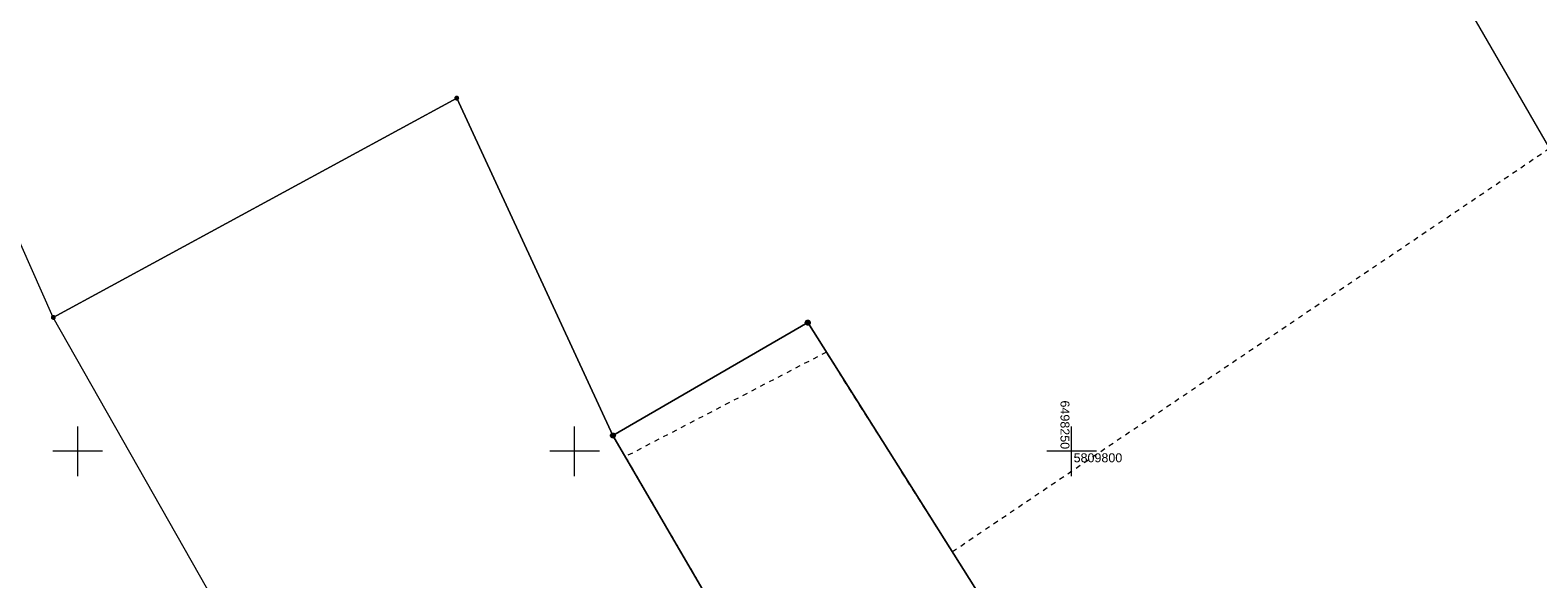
# Model space of a CAD drawing. Extents: x 6414462 to 7495468, y 5756825 to 5824657.
# Tile 29 of 54: x 6498145 to 6498297, y 5809787 to 5809842. Entities that reach past the tile are written whole.
import ezdxf
from ezdxf.enums import TextEntityAlignment as Align

# ---------------------------------------------------------------- set-up
doc = ezdxf.new("R2010")
doc.units = 0
doc.linetypes.add('2324-2024 mdcp$0$PRZER1-1', pattern=[1, 0.5, -0.5])
doc.linetypes.add('Lipnica teren 1$0$HIDDEN2', pattern=[0.1875, 0.125, -0.0625])
for name, color, linetype, lineweight in [('2324-2024 mdcp$0$GEPPGD', 7, 'Continuous', 18), ('2324-2024 mdcp$0$GESDZI', 7, 'Continuous', 18), ('2324-2024 mdcp$0$Ramka sekcyjna', 7, 'Continuous', 18)]:
    doc.layers.add(name, color=color, linetype=linetype, lineweight=lineweight)
doc.layers.add('2324-2024 mdcp$0$GESUZY', color=7, linetype='Continuous', lineweight=18, true_color=0x008000)
doc.layers.add('Lipnica teren 1$0$demontaże', color=1, linetype='Continuous', true_color=0xff0000)
doc.styles.add('2324-2024 mdcp$0$Arial', font='arial.ttf')

# ---------------------------------------------------------------- blocks, each defined once
blk = doc.blocks.new('2324-2024 mdcp$0$GEPPGD1_2')
at = {"true_color": 0xffffff}
blk.add_hatch(color=7, dxfattribs=at).paths.add_polyline_path([(0, -0.25), (0.077254, -0.237764), (0.146946, -0.202254), (0.202254, -0.146946), (0.237764, -0.077254), (0.25, 0), (0.237764, 0.077254), (0.202254, 0.146946), (0.146946, 0.202254), (0.077254, 0.237764), (0, 0.25), (-0.077254, 0.237764), (-0.146946, 0.202254), (-0.202254, 0.146946), (-0.237764, 0.077254), (-0.25, 0), (-0.237764, -0.077254), (-0.202254, -0.146946), (-0.146946, -0.202254), (-0.077254, -0.237764)])
blk.add_hatch(color=0).paths.add_polyline_path([(0, -0.045), (0.013906, -0.042798), (0.02645, -0.036406), (0.036406, -0.02645), (0.042798, -0.013906), (0.045, 0), (0.042798, 0.013906), (0.036406, 0.02645), (0.02645, 0.036406), (0.013906, 0.042798), (0, 0.045), (-0.013906, 0.042798), (-0.02645, 0.036406), (-0.036406, 0.02645), (-0.042798, 0.013906), (-0.045, 0), (-0.042798, -0.013906), (-0.036406, -0.02645), (-0.02645, -0.036406), (-0.013906, -0.042798)])
blk = doc.blocks.new('2324-2024 mdcp$0$GEPPGD1_1')
at = {"true_color": 0xffffff}
blk.add_hatch(color=7, dxfattribs=at).paths.add_polyline_path([(0, -0.25), (0.077254, -0.237764), (0.146946, -0.202254), (0.202254, -0.146946), (0.237764, -0.077254), (0.25, 0), (0.237764, 0.077254), (0.202254, 0.146946), (0.146946, 0.202254), (0.077254, 0.237764), (0, 0.25), (-0.077254, 0.237764), (-0.146946, 0.202254), (-0.202254, 0.146946), (-0.237764, 0.077254), (-0.25, 0), (-0.237764, -0.077254), (-0.202254, -0.146946), (-0.146946, -0.202254), (-0.077254, -0.237764)])
at = {"color": 0}
blk.add_lwpolyline([(0, 0.25), (0.077254, 0.237764), (0.146946, 0.202254), (0.202254, 0.146946), (0.237764, 0.077254), (0.25, 0), (0.237764, -0.077254), (0.202254, -0.146946), (0.146946, -0.202254), (0.077254, -0.237764), (0, -0.25), (-0.077254, -0.237764), (-0.146946, -0.202254), (-0.202254, -0.146946), (-0.237764, -0.077254), (-0.25, 0), (-0.237764, 0.077254), (-0.202254, 0.146946), (-0.146946, 0.202254), (-0.077254, 0.237764)], close=True, dxfattribs=at)
blk = doc.blocks.new('2324-2024 mdcp')
at = {"layer": '2324-2024 mdcp$0$GESDZI', "color": 7, "linetype": 'Continuous', "lineweight": 18}
for points in [[(6498336.53, 5809764.26), (6498284.59, 5809737.52), (6498271.4, 5809764.78), (6498259.02, 5809756.58), (6498223.46, 5809812.93), (6498203.85, 5809801.58), (6498188.13, 5809835.51), (6498147.54, 5809813.46), (6498100.03, 5809920.59), (6498204.15, 5809995.92), (6498210.17, 5809985.25), (6498226.36, 5809956.54), (6498245.19, 5809923.13), (6498269.29, 5809880.41), (6498280.36, 5809860.77), (6498282.58, 5809857.31), (6498312.68, 5809805.23), (6498323.75, 5809786.22), (6498328.66, 5809777.78), (6498331.84, 5809772.31)], [(6498250.84, 5809721.04), (6498210.34, 5809702.9), (6498147.54, 5809813.46), (6498188.13, 5809835.51), (6498203.85, 5809801.58)], [(6498255.25, 5809723.19), (6498250.84, 5809721.04), (6498203.85, 5809801.58), (6498223.46, 5809812.93), (6498259.02, 5809756.58), (6498264.33, 5809748.09), (6498245.62, 5809739.77)]]:
    blk.add_lwpolyline(points, close=True, dxfattribs=at)
at = {"layer": '2324-2024 mdcp$0$GESUZY', "color": 96, "linetype": '2324-2024 mdcp$0$PRZER1-1', "lineweight": 18, "true_color": 0x008000}
for p, q in [((6498298.11, 5809830.44), (6498238.01, 5809789.87)), ((6498225.33, 5809809.96), (6498205.09, 5809799.45)), ((6498238.01, 5809789.87), (6498225.33, 5809809.96)), ((6498205.09, 5809799.45), (6498212.28, 5809787.13))]:
    blk.add_line(p, q, dxfattribs=at)
at = {"layer": '2324-2024 mdcp$0$Ramka sekcyjna', "color": 7, "linetype": 'Continuous', "lineweight": 18, "flags": 128}
for points in [[(6498150, 5809797.5), (6498150, 5809802.5)], [(6498200, 5809797.5), (6498200, 5809802.5)], [(6498250, 5809797.5), (6498250, 5809802.5)], [(6498152.5, 5809800), (6498147.5, 5809800)], [(6498202.5, 5809800), (6498197.5, 5809800)], [(6498252.5, 5809800), (6498247.5, 5809800)]]:
    blk.add_lwpolyline(points, dxfattribs=at)
at = {"layer": '2324-2024 mdcp$0$GEPPGD', "color": 7, "linetype": 'Continuous', "lineweight": 18}
for name, p in [('2324-2024 mdcp$0$GEPPGD1_2', (6498188.13, 5809835.51)), ('2324-2024 mdcp$0$GEPPGD1_2', (6498147.54, 5809813.46)), ('2324-2024 mdcp$0$GEPPGD1_1', (6498223.46, 5809812.93)), ('2324-2024 mdcp$0$GEPPGD1_1', (6498203.85, 5809801.58))]:
    blk.add_blockref(name, p, dxfattribs=at)
at = {"layer": '2324-2024 mdcp$0$Ramka sekcyjna', "color": 7, "linetype": 'Continuous', "lineweight": 0, "style": '2324-2024 mdcp$0$Arial'}
blk.add_text('6498250', height=0.9, rotation=270, dxfattribs=at).set_placement((6498249.79, 5809800.21), align=Align.TOP_RIGHT)
blk.add_text('5809800', height=0.9, dxfattribs=at).set_placement((6498250.21, 5809799.79), align=Align.TOP_LEFT)
blk = doc.blocks.new('Lipnica teren 1')
at = {"layer": 'Lipnica teren 1$0$demontaże', "linetype": 'Lipnica teren 1$0$HIDDEN2'}
blk.add_blockref('2324-2024 mdcp', (0, 0), dxfattribs=at)

msp = doc.modelspace()

# ---------------------------------------------------------------- block references
msp.add_blockref('Lipnica teren 1', (0, 0))

doc.saveas('drawing.dxf')
